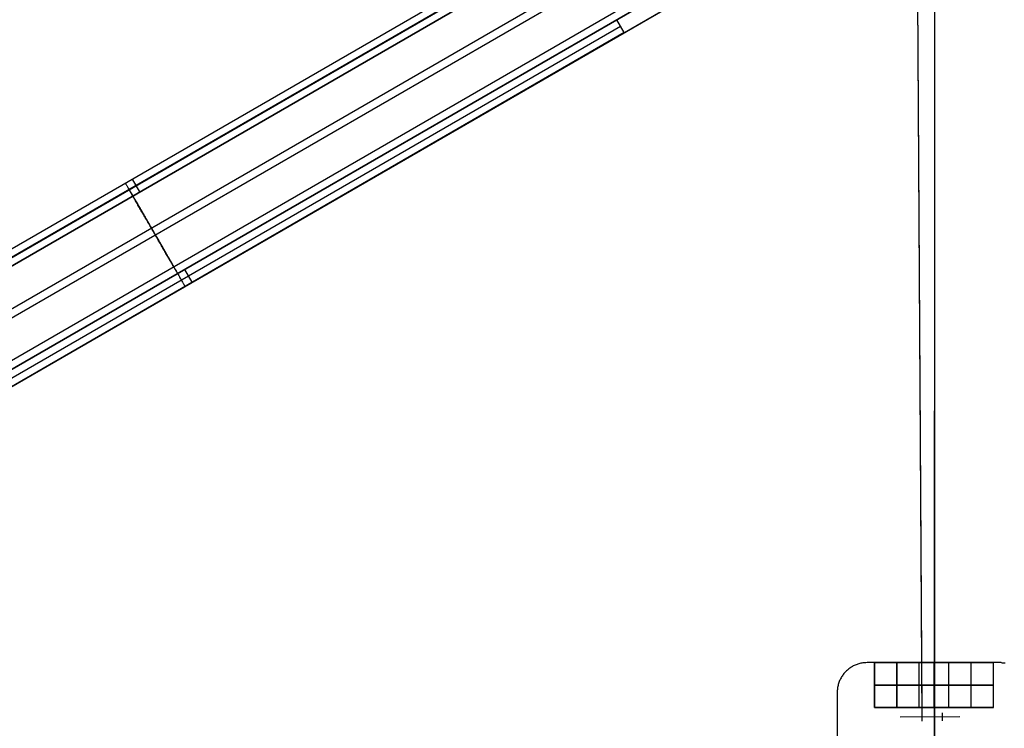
# Model space of a CAD drawing. Header units: millimetres. Extents: x -356 to 356, y -410 to 410.
# Tile 94 of 126: x -31 to 2, y 29 to 53. Entities that reach past the tile are written whole.
import ezdxf

# ---------------------------------------------------------------- set-up
doc = ezdxf.new("R2010")
doc.units = ezdxf.units.MM
doc.header["$MEASUREMENT"] = 0
doc.layers.add('1', color=7, linetype='Continuous')

msp = doc.modelspace()

# ---------------------------------------------------------------- linework, layer by layer
at = {"layer": '1', "color": 252, "extrusion": (0.999983, 0.005842, -0.000797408)}
for points in [[(407.209, -381.6), (29.139, -330)], [(407.344, -380.609), (29.275, -329.009)], [(407.209, -381.6), (29.139, -330)], [(407.074, -382.591), (29.004, -330.991)]]:
    msp.add_lwpolyline(points, dxfattribs=at)
at = {"layer": '1', "color": 252}
for points in [[(-2.893, 61.057), (-50.957, 33.307)], [(-2.893, 61.057), (-50.957, 33.307)], [(-2.893, 61.057), (-50.957, 33.307)], [(-50.832, 33.09), (-2.768, 60.84)], [(0, 61), (0, 28)], [(0, 61), (0, 28)], [(-51.062, 32.972), (-2.912, 60.772)], [(-2.643, 60.624), (-50.707, 32.874)], [(-50.707, 32.874), (-2.643, 60.624)], [(-2.643, 60.624), (-50.707, 32.874)], [(-50.312, 31.673), (-2.162, 59.472)], [(-50.312, 31.673), (-2.162, 59.472)], [(-49.562, 30.374), (-1.412, 58.173)], [(-47.892, 32.767), (-3.958, 58.132)], [(-47.892, 32.767), (-3.958, 58.132)], [(-5.473, 55.525), (-44.877, 32.775)], [(-5.223, 55.092), (-44.627, 32.342)], [(-42.279, 34.275), (-8.071, 54.025)], [(-42.029, 33.842), (-7.821, 53.592)], [(-39.681, 35.775), (-10.669, 52.525)], [(-39.556, 35.559), (-10.544, 52.309)], [(-10.419, 52.092), (-10.669, 52.525)], [(-10.419, 52.092), (-39.431, 35.342)], [(-26.675, 46.749), (-26.925, 47.182)], [(-25.175, 44.15), (-24.925, 43.717)], [(-2.27, 30.96), (-2.305, 30.959), (-2.339, 30.957), (-2.373, 30.954), (-2.407, 30.95), (-2.44, 30.945), (-2.474, 30.939), (-2.507, 30.931), (-2.54, 30.923), (-2.573, 30.913), (-2.605, 30.902), (-2.637, 30.89), (-2.669, 30.877), (-2.7, 30.863), (-2.731, 30.848), (-2.761, 30.831), (-2.79, 30.814), (-2.819, 30.796), (-2.847, 30.777), (-2.875, 30.756), (-2.902, 30.735), (-2.928, 30.713), (-2.953, 30.691), (-2.978, 30.667), (-3.001, 30.642), (-3.024, 30.617), (-3.046, 30.591), (-3.067, 30.564), (-3.087, 30.536), (-3.107, 30.508), (-3.125, 30.479), (-3.142, 30.45), (-3.158, 30.42), (-3.174, 30.389), (-3.188, 30.358), (-3.201, 30.327), (-3.213, 30.295), (-3.224, 30.262), (-3.233, 30.229), (-3.242, 30.196), (-3.25, 30.163), (-3.256, 30.13), (-3.261, 30.096), (-3.265, 30.062), (-3.268, 30.028), (-3.27, 29.994), (-3.27, 29.96)], [(-2.02, 30.96), (-2.27, 30.96)], [(-0.52, 30.96), (-2.02, 30.96)], [(-2.02, 30.96), (-0.52, 30.96)], [(-2.02, 30.96), (-2.02, 29.46)], [(-2.02, 29.46), (-2.02, 30.96)], [(-2.02, 30.96), (-2.02, 29.46)], [(-1.27, 30.96), (-1.27, 29.46)], [(-1.27, 29.46), (-1.27, 30.96)], [(0.48, 30.96), (-0.52, 30.96)], [(-0.52, 30.96), (0.48, 30.96)], [(-0.52, 29.46), (-0.52, 30.96)], [(-0.52, 29.46), (-0.52, 30.96)], [(-0.52, 29.46), (-0.52, 30.96)], [(-0.52, 29.46), (-0.52, 30.96)], [(-0.52, 29.46), (-0.52, 30.96)], [(-0.52, 29.46), (-0.52, 30.96)], [(-0.02, 30.96), (-0.02, 29.46)], [(-0.02, 29.46), (-0.02, 30.96)], [(1.98, 30.96), (0.48, 30.96)], [(0.48, 30.96), (1.98, 30.96)], [(0.48, 29.46), (0.48, 30.96)], [(0.48, 29.46), (0.48, 30.96)], [(0.48, 29.46), (0.48, 30.96)], [(0.48, 29.46), (0.48, 30.96)], [(0.48, 29.46), (0.48, 30.96)], [(0.48, 29.46), (0.48, 30.96)], [(1.23, 29.46), (1.23, 30.96)], [(1.23, 29.46), (1.23, 30.96)], [(1.98, 29.46), (1.98, 30.96)], [(1.98, 29.46), (1.98, 30.96)], [(2.23, 30.96), (1.98, 30.96)], [(1.98, 29.46), (1.98, 30.96)], [(2.23, 30.96), (2.264, 30.959), (2.298, 30.957), (2.332, 30.954), (2.366, 30.95)], [(-2.02, 30.21), (-0.52, 30.21)], [(-0.52, 30.21), (-2.02, 30.21)], [(-0.52, 30.21), (0.48, 30.21)], [(0.48, 30.21), (-0.52, 30.21)], [(0.48, 30.21), (1.98, 30.21)], [(1.98, 30.21), (0.48, 30.21)], [(-3.27, 29.96), (-3.27, 28.46)], [(-0.02, 29.96), (-0.02, 28.46)], [(-0.02, 29.96), (-0.02, 28.46)], [(-2.02, 29.46), (-0.52, 29.46)], [(-0.52, 29.46), (-2.02, 29.46)], [(-2.02, 29.46), (1.98, 29.46)], [(-0.52, 29.46), (0.48, 29.46)], [(0.48, 29.46), (-0.52, 29.46)], [(0.48, 29.46), (1.98, 29.46)], [(1.98, 29.46), (0.48, 29.46)], [(0.848, 29.145), (-1.152, 29.133)]]:
    msp.add_lwpolyline(points, dxfattribs=at)
at = {"layer": '1', "color": 252, "extrusion": (-0.231455, 0.935414, -0.267261)}
for points in [[(-2.329, -502.04), (-8.093, -495.813)], [(-8.163, -495.877), (-2.398, -502.104)]]:
    msp.add_lwpolyline(points, dxfattribs=at)
at = {"layer": '1', "color": 252, "extrusion": (0.866025, 0.5, 0)}
for points in [[(54.323, -529.777), (54.322, -529.708), (54.318, -529.639), (54.312, -529.57), (54.304, -529.501), (54.293, -529.433), (54.28, -529.365), (54.265, -529.298), (54.247, -529.231), (54.227, -529.165), (54.205, -529.1), (54.18, -529.035), (54.154, -528.972), (54.125, -528.909), (54.094, -528.847), (54.061, -528.787), (54.026, -528.727), (53.988, -528.669), (53.949, -528.612), (53.908, -528.557), (53.865, -528.503), (53.82, -528.45), (53.773, -528.4), (53.725, -528.35), (53.675, -528.303), (53.623, -528.257), (53.57, -528.213), (53.515, -528.171), (53.459, -528.131), (53.402, -528.092), (53.343, -528.056), (53.283, -528.022), (53.222, -527.99), (53.16, -527.96), (53.096, -527.932), (53.032, -527.907), (52.967, -527.883), (52.901, -527.862), (52.835, -527.843), (52.768, -527.827), (52.7, -527.813), (52.632, -527.801), (52.564, -527.791), (52.495, -527.784), (52.427, -527.779), (52.358, -527.777), (52.288, -527.777), (52.219, -527.779), (52.151, -527.784), (52.082, -527.791), (52.014, -527.801), (51.946, -527.813), (51.878, -527.827), (51.811, -527.843), (51.744, -527.862), (51.679, -527.883), (51.614, -527.907), (51.55, -527.932), (51.486, -527.96), (51.424, -527.99), (51.363, -528.022), (51.303, -528.056), (51.244, -528.092), (51.187, -528.131), (51.131, -528.171), (51.076, -528.213), (51.023, -528.257), (50.971, -528.303), (50.921, -528.35), (50.873, -528.4), (50.826, -528.45), (50.781, -528.503), (50.738, -528.557), (50.697, -528.612), (50.658, -528.669), (50.62, -528.727), (50.585, -528.787), (50.552, -528.847), (50.521, -528.909), (50.492, -528.972), (50.465, -529.035), (50.441, -529.1), (50.419, -529.165), (50.399, -529.231), (50.381, -529.298), (50.366, -529.365), (50.353, -529.433), (50.342, -529.501), (50.334, -529.57), (50.328, -529.639), (50.324, -529.708), (50.323, -529.777)], [(54.086, -530), (54.085, -529.948), (54.082, -529.896), (54.078, -529.844), (54.071, -529.792), (54.063, -529.741), (54.053, -529.69), (54.042, -529.639), (54.028, -529.589), (54.013, -529.539), (53.996, -529.49), (53.978, -529.441), (53.958, -529.393), (53.936, -529.346), (53.912, -529.299), (53.887, -529.254), (53.86, -529.209), (53.832, -529.165), (53.802, -529.123), (53.771, -529.081), (53.739, -529.04), (53.705, -529.001), (53.669, -528.963), (53.633, -528.926), (53.595, -528.89), (53.556, -528.856), (53.515, -528.823), (53.474, -528.791), (53.431, -528.761), (53.388, -528.732), (53.343, -528.705), (53.298, -528.68), (53.252, -528.656), (53.205, -528.634), (53.157, -528.613), (53.108, -528.594), (53.059, -528.577), (53.01, -528.561), (52.959, -528.547), (52.909, -528.535), (52.858, -528.525), (52.806, -528.516), (52.755, -528.51), (52.703, -528.505), (52.651, -528.501), (52.599, -528.5), (52.547, -528.501), (52.495, -528.503), (52.443, -528.507), (52.391, -528.513), (52.34, -528.52), (52.288, -528.53), (52.238, -528.541), (52.187, -528.554), (52.137, -528.569), (52.088, -528.585), (52.039, -528.603), (51.991, -528.623), (51.943, -528.645), (51.897, -528.668), (51.851, -528.692), (51.806, -528.719), (51.762, -528.747), (51.719, -528.776), (51.677, -528.807), (51.636, -528.839), (51.596, -528.873), (51.558, -528.908), (51.521, -528.944), (51.485, -528.982), (51.45, -529.02), (51.417, -529.06), (51.385, -529.102), (51.354, -529.144), (51.325, -529.187), (51.298, -529.231), (51.272, -529.276), (51.248, -529.322), (51.225, -529.369), (51.204, -529.417), (51.184, -529.465), (51.167, -529.514), (51.151, -529.564), (51.136, -529.614), (51.124, -529.664), (51.113, -529.715), (51.104, -529.767), (51.097, -529.818), (51.091, -529.87), (51.088, -529.922), (51.086, -529.974), (51.086, -530.026), (51.088, -530.078), (51.091, -530.13), (51.097, -530.182), (51.104, -530.233), (51.113, -530.285), (51.124, -530.336), (51.136, -530.386), (51.151, -530.436), (51.167, -530.486), (51.184, -530.535), (51.204, -530.583), (51.225, -530.631), (51.248, -530.678), (51.272, -530.724), (51.298, -530.769), (51.325, -530.813), (51.354, -530.856), (51.385, -530.898), (51.417, -530.94), (51.45, -530.98), (51.485, -531.018), (51.521, -531.056), (51.558, -531.092), (51.596, -531.127), (51.636, -531.161), (51.677, -531.193), (51.719, -531.224), (51.762, -531.253), (51.806, -531.281), (51.851, -531.308), (51.897, -531.332), (51.943, -531.355), (51.991, -531.377), (52.039, -531.397), (52.088, -531.415), (52.137, -531.431), (52.187, -531.446), (52.238, -531.459), (52.288, -531.47), (52.34, -531.48), (52.391, -531.487), (52.443, -531.493), (52.495, -531.497), (52.547, -531.499), (52.599, -531.5), (52.651, -531.499), (52.703, -531.495), (52.755, -531.49), (52.806, -531.484), (52.858, -531.475), (52.909, -531.465), (52.959, -531.453), (53.01, -531.439), (53.059, -531.423), (53.108, -531.406), (53.157, -531.387), (53.205, -531.366), (53.252, -531.344), (53.298, -531.32), (53.343, -531.295), (53.388, -531.268), (53.431, -531.239), (53.474, -531.209), (53.515, -531.177), (53.556, -531.144), (53.595, -531.11), (53.633, -531.074), (53.669, -531.037), (53.705, -530.999), (53.739, -530.96), (53.771, -530.919), (53.802, -530.877), (53.832, -530.835), (53.86, -530.791), (53.887, -530.746), (53.912, -530.701), (53.936, -530.654), (53.958, -530.607), (53.978, -530.559), (53.996, -530.51), (54.013, -530.461), (54.028, -530.411), (54.042, -530.361), (54.053, -530.31), (54.063, -530.259), (54.071, -530.208), (54.078, -530.156), (54.082, -530.104), (54.085, -530.052), (54.086, -530)], [(53.823, -529.777), (53.822, -529.725), (53.819, -529.673), (53.815, -529.622), (53.809, -529.57), (53.801, -529.519), (53.791, -529.468), (53.779, -529.418), (53.766, -529.368), (53.751, -529.318), (53.734, -529.269), (53.716, -529.221), (53.696, -529.173), (53.674, -529.126), (53.651, -529.08), (53.626, -529.034), (53.6, -528.99), (53.572, -528.946), (53.543, -528.903), (53.512, -528.862), (53.479, -528.821), (53.446, -528.782), (53.411, -528.744), (53.374, -528.707), (53.337, -528.671), (53.298, -528.637), (53.258, -528.604), (53.217, -528.572), (53.175, -528.542), (53.132, -528.513), (53.088, -528.486), (53.043, -528.461), (52.997, -528.437), (52.95, -528.414), (52.903, -528.393), (52.855, -528.374), (52.806, -528.357), (52.757, -528.341), (52.707, -528.327), (52.657, -528.314), (52.606, -528.304), (52.555, -528.295), (52.504, -528.288), (52.452, -528.282), (52.401, -528.279), (52.349, -528.277), (52.297, -528.277), (52.245, -528.279), (52.194, -528.282), (52.142, -528.288), (52.091, -528.295), (52.04, -528.304), (51.989, -528.314), (51.939, -528.327), (51.889, -528.341), (51.84, -528.357), (51.791, -528.374), (51.743, -528.393), (51.696, -528.414), (51.649, -528.437), (51.603, -528.461), (51.558, -528.486), (51.514, -528.513), (51.471, -528.542), (51.429, -528.572), (51.388, -528.604), (51.348, -528.637), (51.309, -528.671), (51.272, -528.707), (51.235, -528.744), (51.2, -528.782), (51.167, -528.821), (51.134, -528.862), (51.103, -528.903), (51.074, -528.946), (51.046, -528.99), (51.02, -529.034), (50.995, -529.08), (50.972, -529.126), (50.95, -529.173), (50.93, -529.221), (50.911, -529.269), (50.895, -529.318), (50.88, -529.368), (50.867, -529.418), (50.855, -529.468), (50.845, -529.519), (50.837, -529.57), (50.831, -529.622), (50.827, -529.673), (50.824, -529.725), (50.823, -529.777)]]:
    msp.add_lwpolyline(points, dxfattribs=at)
at = {"layer": '1', "color": 252, "extrusion": (1, 0, 0)}
for points in [[(47.182, -603.277), (47.182, -529.777)], [(46.749, -603.277), (46.749, -529.777)], [(44.15, -535.777), (44.15, -529.777)], [(43.717, -535.777), (43.717, -529.777)], [(34.402, -339.285), (34.098, -339.453), (33.789, -339.611), (33.475, -339.758), (33.155, -339.893), (32.831, -340.018), (32.503, -340.131), (32.171, -340.233), (31.836, -340.324), (31.498, -340.402), (31.157, -340.469), (30.815, -340.524), (30.47, -340.567), (30.124, -340.598), (29.778, -340.617), (29.431, -340.624), (29.084, -340.619), (28.737, -340.602), (28.391, -340.573), (28.046, -340.532), (27.703, -340.479), (27.362, -340.414), (27.024, -340.338), (26.688, -340.249), (26.356, -340.149), (26.027, -340.038), (25.702, -339.915), (25.382, -339.781), (25.067, -339.636), (24.757, -339.48), (24.452, -339.313), (24.154, -339.136), (23.861, -338.949), (23.576, -338.752), (23.297, -338.545), (23.026, -338.328), (22.762, -338.102), (22.507, -337.867), (22.26, -337.624), (22.021, -337.371), (21.791, -337.111), (21.571, -336.843), (21.36, -336.568), (21.158, -336.285), (20.967, -335.995), (20.785, -335.699), (20.614, -335.397), (20.454, -335.089), (20.305, -334.776), (20.166, -334.458), (20.038, -334.135), (19.922, -333.808), (19.817, -333.477), (19.724, -333.143), (19.643, -332.805), (19.573, -332.465), (19.515, -332.123), (19.469, -331.779), (19.435, -331.434), (19.413, -331.087), (19.403, -330.74), (19.405, -330.393), (19.419, -330.046), (19.445, -329.7), (19.483, -329.355), (19.533, -329.012), (19.595, -328.67), (19.669, -328.331), (19.754, -327.994), (19.851, -327.661), (19.96, -327.331), (20.08, -327.006), (20.211, -326.684), (20.353, -326.368), (20.506, -326.056), (20.67, -325.75), (20.845, -325.45), (21.029, -325.156), (21.224, -324.869), (21.429, -324.589), (21.643, -324.316), (21.867, -324.05), (22.1, -323.792), (22.341, -323.543), (22.591, -323.302), (22.849, -323.07), (23.115, -322.848), (23.389, -322.634), (23.67, -322.43), (23.958, -322.236), (24.252, -322.052), (24.553, -321.879), (24.859, -321.716), (25.171, -321.563), (25.488, -321.422), (25.81, -321.292), (26.136, -321.173), (26.466, -321.065), (26.8, -320.969), (27.136, -320.884), (27.476, -320.812), (27.818, -320.751), (28.161, -320.702), (28.506, -320.665), (28.853, -320.64), (29.199, -320.626), (29.547, -320.625), (29.894, -320.637), (30.24, -320.66), (30.585, -320.695), (30.929, -320.742), (31.271, -320.801), (31.611, -320.871), (31.948, -320.954), (32.282, -321.048), (32.613, -321.154), (32.94, -321.271), (33.262, -321.4), (33.58, -321.539), (33.893, -321.69), (34.2, -321.851), (34.502, -322.023), (34.797, -322.205), (35.086, -322.397), (35.368, -322.599), (35.643, -322.811), (35.911, -323.033), (36.17, -323.263), (36.422, -323.502), (36.665, -323.75), (36.899, -324.007), (37.124, -324.271), (37.34, -324.543), (37.546, -324.822), (37.743, -325.108), (37.929, -325.401), (38.105, -325.7), (38.271, -326.005), (38.426, -326.315), (38.57, -326.631), (38.703, -326.952), (38.825, -327.277), (38.935, -327.606), (39.034, -327.939), (39.122, -328.275), (39.198, -328.613), (39.261, -328.954), (39.314, -329.298), (39.354, -329.642), (39.382, -329.988), (39.398, -330.335), (39.402, -330.682), (39.394, -331.029), (39.374, -331.376), (39.342, -331.721), (39.298, -332.066), (39.242, -332.408), (39.174, -332.749), (39.094, -333.087), (39.003, -333.422), (38.9, -333.753), (38.786, -334.081), (38.66, -334.404), (38.523, -334.723), (38.375, -335.038), (38.217, -335.346), (38.048, -335.649), (37.868, -335.947), (37.678, -336.237), (37.478, -336.521), (37.269, -336.798), (37.05, -337.067), (36.822, -337.329), (36.585, -337.582), (36.339, -337.827), (36.085, -338.064), (35.822, -338.291), (35.552, -338.509), (35.275, -338.718), (34.991, -338.917), (34.699, -339.106), (34.402, -339.285)], [(33.902, -338.419), (33.629, -338.57), (33.35, -338.712), (33.067, -338.844), (32.78, -338.966), (32.488, -339.079), (32.193, -339.181), (31.894, -339.272), (31.593, -339.354), (31.288, -339.425), (30.982, -339.485), (30.673, -339.534), (30.363, -339.573), (30.052, -339.601), (29.74, -339.618), (29.428, -339.624), (29.116, -339.62), (28.804, -339.605), (28.492, -339.578), (28.182, -339.541), (27.873, -339.494), (27.566, -339.435), (27.262, -339.366), (26.96, -339.287), (26.66, -339.197), (26.365, -339.096), (26.072, -338.986), (25.784, -338.865), (25.5, -338.735), (25.221, -338.594), (24.947, -338.445), (24.678, -338.285), (24.415, -338.117), (24.158, -337.939), (23.908, -337.753), (23.664, -337.558), (23.426, -337.354), (23.196, -337.143), (22.974, -336.924), (22.759, -336.697), (22.552, -336.463), (22.354, -336.221), (22.164, -335.973), (21.983, -335.719), (21.81, -335.458), (21.647, -335.192), (21.493, -334.92), (21.349, -334.643), (21.214, -334.361), (21.09, -334.075), (20.975, -333.784), (20.87, -333.49), (20.776, -333.192), (20.692, -332.891), (20.619, -332.587), (20.556, -332.281), (20.504, -331.973), (20.462, -331.664), (20.431, -331.353), (20.412, -331.041), (20.403, -330.729), (20.404, -330.416), (20.417, -330.104), (20.44, -329.792), (20.475, -329.482), (20.52, -329.173), (20.575, -328.865), (20.642, -328.56), (20.719, -328.257), (20.806, -327.957), (20.904, -327.661), (21.012, -327.368), (21.13, -327.078), (21.258, -326.793), (21.396, -326.513), (21.543, -326.238), (21.7, -325.968), (21.867, -325.703), (22.042, -325.444), (22.226, -325.192), (22.419, -324.946), (22.62, -324.707), (22.83, -324.476), (23.047, -324.251), (23.272, -324.035), (23.505, -323.826), (23.744, -323.625), (23.99, -323.433), (24.243, -323.25), (24.502, -323.075), (24.767, -322.909), (25.038, -322.753), (25.314, -322.607), (25.594, -322.469), (25.88, -322.342), (26.169, -322.225), (26.463, -322.118), (26.76, -322.021), (27.06, -321.934), (27.363, -321.858), (27.668, -321.793), (27.976, -321.738), (28.285, -321.694), (28.596, -321.661), (28.908, -321.638), (29.22, -321.626), (29.532, -321.625), (29.844, -321.635), (30.156, -321.656), (30.467, -321.688), (30.776, -321.73), (31.084, -321.783), (31.39, -321.847), (31.694, -321.921), (31.994, -322.006), (32.292, -322.101), (32.586, -322.206), (32.876, -322.322), (33.162, -322.448), (33.444, -322.583), (33.72, -322.728), (33.992, -322.883), (34.258, -323.047), (34.518, -323.22), (34.772, -323.402), (35.019, -323.593), (35.26, -323.792), (35.493, -323.999), (35.72, -324.215), (35.938, -324.438), (36.149, -324.668), (36.352, -324.906), (36.546, -325.151), (36.732, -325.402), (36.909, -325.66), (37.076, -325.923), (37.235, -326.192), (37.384, -326.467), (37.524, -326.746), (37.653, -327.031), (37.773, -327.319), (37.883, -327.612), (37.982, -327.908), (38.071, -328.207), (38.15, -328.51), (38.218, -328.814), (38.276, -329.121), (38.322, -329.43), (38.358, -329.741), (38.384, -330.052), (38.398, -330.364), (38.402, -330.677), (38.395, -330.989), (38.376, -331.301), (38.348, -331.612), (38.308, -331.922), (38.258, -332.23), (38.196, -332.536), (38.125, -332.84), (38.043, -333.142), (37.95, -333.44), (37.847, -333.735), (37.734, -334.026), (37.611, -334.314), (37.478, -334.596), (37.335, -334.874), (37.183, -335.147), (37.021, -335.414), (36.851, -335.676), (36.671, -335.931), (36.482, -336.18), (36.285, -336.423), (36.08, -336.658), (35.866, -336.886), (35.645, -337.107), (35.416, -337.32), (35.18, -337.524), (34.937, -337.721), (34.688, -337.909), (34.432, -338.088), (34.17, -338.258), (33.902, -338.419)], [(33.902, -338.419), (33.629, -338.57), (33.35, -338.712), (33.067, -338.844), (32.78, -338.966), (32.488, -339.079), (32.193, -339.181), (31.894, -339.272), (31.593, -339.354), (31.288, -339.425), (30.982, -339.485), (30.673, -339.534), (30.363, -339.573), (30.052, -339.601), (29.74, -339.618), (29.428, -339.624), (29.116, -339.62), (28.804, -339.605), (28.492, -339.578), (28.182, -339.541), (27.873, -339.494), (27.566, -339.435), (27.262, -339.366), (26.96, -339.287), (26.66, -339.197), (26.365, -339.096), (26.072, -338.986), (25.784, -338.865), (25.5, -338.735), (25.221, -338.594), (24.947, -338.445), (24.678, -338.285), (24.415, -338.117), (24.158, -337.939), (23.908, -337.753), (23.664, -337.558), (23.426, -337.354), (23.196, -337.143), (22.974, -336.924), (22.759, -336.697), (22.552, -336.463), (22.354, -336.221), (22.164, -335.973), (21.983, -335.719), (21.81, -335.458), (21.647, -335.192), (21.493, -334.92), (21.349, -334.643), (21.214, -334.361), (21.09, -334.075), (20.975, -333.784), (20.87, -333.49), (20.776, -333.192), (20.692, -332.891), (20.619, -332.587), (20.556, -332.281), (20.504, -331.973), (20.462, -331.664), (20.431, -331.353), (20.412, -331.041), (20.403, -330.729), (20.404, -330.416), (20.417, -330.104), (20.44, -329.792), (20.475, -329.482), (20.52, -329.173), (20.575, -328.865), (20.642, -328.56), (20.719, -328.257), (20.806, -327.957), (20.904, -327.661), (21.012, -327.368), (21.13, -327.078), (21.258, -326.793), (21.396, -326.513), (21.543, -326.238), (21.7, -325.968), (21.867, -325.703), (22.042, -325.444), (22.226, -325.192), (22.419, -324.946), (22.62, -324.707), (22.83, -324.476), (23.047, -324.251), (23.272, -324.035), (23.505, -323.826), (23.744, -323.625), (23.99, -323.433), (24.243, -323.25), (24.502, -323.075), (24.767, -322.909), (25.038, -322.753), (25.314, -322.607), (25.594, -322.469), (25.88, -322.342), (26.169, -322.225), (26.463, -322.118), (26.76, -322.021), (27.06, -321.934), (27.363, -321.858), (27.668, -321.793), (27.976, -321.738), (28.285, -321.694), (28.596, -321.661), (28.908, -321.638), (29.22, -321.626), (29.532, -321.625), (29.844, -321.635), (30.156, -321.656), (30.467, -321.688), (30.776, -321.73), (31.084, -321.783), (31.39, -321.847), (31.694, -321.921), (31.994, -322.006), (32.292, -322.101), (32.586, -322.206), (32.876, -322.322), (33.162, -322.448), (33.444, -322.583), (33.72, -322.728), (33.992, -322.883), (34.258, -323.047), (34.518, -323.22), (34.772, -323.402), (35.019, -323.593), (35.26, -323.792), (35.493, -323.999), (35.72, -324.215), (35.938, -324.438), (36.149, -324.668), (36.352, -324.906), (36.546, -325.151), (36.732, -325.402), (36.909, -325.66), (37.076, -325.923), (37.235, -326.192), (37.384, -326.467), (37.524, -326.746), (37.653, -327.031), (37.773, -327.319), (37.883, -327.612), (37.982, -327.908), (38.071, -328.207), (38.15, -328.51), (38.218, -328.814), (38.276, -329.121), (38.322, -329.43), (38.358, -329.741), (38.384, -330.052), (38.398, -330.364), (38.402, -330.677), (38.395, -330.989), (38.376, -331.301), (38.348, -331.612), (38.308, -331.922), (38.258, -332.23), (38.196, -332.536), (38.125, -332.84), (38.043, -333.142), (37.95, -333.44), (37.847, -333.735), (37.734, -334.026), (37.611, -334.314), (37.478, -334.596), (37.335, -334.874), (37.183, -335.147), (37.021, -335.414), (36.851, -335.676), (36.671, -335.931), (36.482, -336.18), (36.285, -336.423), (36.08, -336.658), (35.866, -336.886), (35.645, -337.107), (35.416, -337.32), (35.18, -337.524), (34.937, -337.721), (34.688, -337.909), (34.432, -338.088), (34.17, -338.258), (33.902, -338.419)], [(33.402, -337.553), (33.159, -337.687), (32.912, -337.813), (32.66, -337.931), (32.404, -338.04), (32.145, -338.139), (31.883, -338.23), (31.617, -338.312), (31.349, -338.384), (31.079, -338.447), (30.806, -338.5), (30.532, -338.544), (30.257, -338.579), (29.98, -338.604), (29.703, -338.619), (29.425, -338.624), (29.147, -338.62), (28.87, -338.607), (28.593, -338.583), (28.318, -338.551), (28.043, -338.508), (27.77, -338.456), (27.5, -338.395), (27.231, -338.324), (26.965, -338.244), (26.702, -338.155), (26.442, -338.057), (26.186, -337.95), (25.934, -337.834), (25.686, -337.709), (25.442, -337.576), (25.203, -337.434), (24.969, -337.284), (24.741, -337.126), (24.518, -336.961), (24.301, -336.787), (24.09, -336.607), (23.886, -336.419), (23.688, -336.224), (23.497, -336.022), (23.313, -335.814), (23.137, -335.599), (22.968, -335.379), (22.807, -335.153), (22.654, -334.921), (22.509, -334.684), (22.372, -334.443), (22.244, -334.196), (22.124, -333.946), (22.013, -333.691), (21.911, -333.433), (21.818, -333.171), (21.734, -332.907), (21.66, -332.639), (21.594, -332.369), (21.539, -332.097), (21.492, -331.823), (21.455, -331.548), (21.428, -331.272), (21.41, -330.995), (21.402, -330.717), (21.404, -330.439), (21.415, -330.162), (21.436, -329.885), (21.467, -329.609), (21.507, -329.334), (21.556, -329.061), (21.615, -328.79), (21.684, -328.52), (21.761, -328.254), (21.848, -327.99), (21.944, -327.729), (22.049, -327.472), (22.163, -327.219), (22.285, -326.97), (22.417, -326.725), (22.556, -326.485), (22.704, -326.25), (22.86, -326.02), (23.024, -325.796), (23.195, -325.577), (23.374, -325.365), (23.56, -325.159), (23.753, -324.959), (23.953, -324.767), (24.16, -324.581), (24.373, -324.403), (24.592, -324.232), (24.816, -324.069), (25.047, -323.914), (25.282, -323.767), (25.523, -323.628), (25.768, -323.497), (26.017, -323.376), (26.271, -323.263), (26.528, -323.158), (26.789, -323.063), (27.053, -322.977), (27.32, -322.9), (27.59, -322.832), (27.861, -322.774), (28.134, -322.725), (28.409, -322.686), (28.685, -322.657), (28.962, -322.637), (29.24, -322.626), (29.518, -322.625), (29.795, -322.634), (30.072, -322.653), (30.349, -322.681), (30.624, -322.718), (30.897, -322.765), (31.169, -322.822), (31.439, -322.888), (31.706, -322.963), (31.971, -323.048), (32.232, -323.142), (32.49, -323.245), (32.744, -323.356), (32.995, -323.477), (33.241, -323.606), (33.482, -323.743), (33.718, -323.889), (33.949, -324.043), (34.175, -324.204), (34.395, -324.374), (34.609, -324.551), (34.817, -324.735), (35.018, -324.927), (35.212, -325.125), (35.399, -325.33), (35.58, -325.541), (35.752, -325.759), (35.917, -325.982), (36.075, -326.211), (36.224, -326.445), (36.365, -326.685), (36.497, -326.929), (36.621, -327.177), (36.736, -327.43), (36.843, -327.686), (36.94, -327.946), (37.029, -328.21), (37.108, -328.476), (37.178, -328.744), (37.238, -329.016), (37.29, -329.288), (37.331, -329.563), (37.363, -329.839), (37.386, -330.116), (37.399, -330.393), (37.402, -330.671), (37.395, -330.948), (37.379, -331.226), (37.354, -331.502), (37.318, -331.778), (37.274, -332.052), (37.219, -332.324), (37.156, -332.594), (37.083, -332.862), (37, -333.127), (36.909, -333.39), (36.808, -333.648), (36.699, -333.904), (36.581, -334.155), (36.454, -334.402), (36.319, -334.644), (36.175, -334.882), (36.023, -335.115), (35.863, -335.342), (35.696, -335.563), (35.52, -335.779), (35.338, -335.988), (35.148, -336.191), (34.951, -336.387), (34.748, -336.576), (34.538, -336.758), (34.322, -336.932), (34.1, -337.099), (33.873, -337.258), (33.64, -337.41), (33.402, -337.553)], [(30.96, -50.977), (30.96, -49.977)], [(30.96, -52.477), (30.96, -50.977)], [(30.96, -49.977), (30.96, -48.477)], [(30.96, -48.227), (30.96, -48.477)], [(30.96, -52.477), (30.96, -52.727)], [(30.96, -52.727), (30.959, -52.761), (30.957, -52.795), (30.954, -52.829), (30.95, -52.863), (30.945, -52.897), (30.939, -52.93), (30.931, -52.964), (30.923, -52.997), (30.913, -53.029), (30.902, -53.062), (30.89, -53.094), (30.877, -53.125), (30.863, -53.156), (30.848, -53.187), (30.831, -53.217), (30.814, -53.246), (30.796, -53.275), (30.777, -53.304), (30.756, -53.331), (30.735, -53.358), (30.713, -53.384), (30.691, -53.409), (30.667, -53.434), (30.642, -53.458), (30.617, -53.481), (30.591, -53.503), (30.564, -53.524), (30.536, -53.544), (30.508, -53.563), (30.479, -53.581), (30.45, -53.599), (30.42, -53.615), (30.389, -53.63), (30.358, -53.644), (30.327, -53.657), (30.295, -53.669), (30.262, -53.68), (30.229, -53.69), (30.196, -53.698), (30.163, -53.706), (30.13, -53.712), (30.096, -53.718), (30.062, -53.722), (30.028, -53.725), (29.994, -53.726), (29.96, -53.727)], [(30.96, -48.227), (30.959, -48.193), (30.957, -48.159), (30.954, -48.125), (30.95, -48.091), (30.945, -48.057), (30.939, -48.023), (30.931, -47.99), (30.923, -47.957), (30.913, -47.924), (30.902, -47.892), (30.89, -47.86), (30.877, -47.828), (30.863, -47.797), (30.848, -47.767), (30.831, -47.737), (30.814, -47.707), (30.796, -47.678), (30.777, -47.65), (30.756, -47.623), (30.735, -47.596), (30.713, -47.57), (30.691, -47.544), (30.667, -47.52), (30.642, -47.496), (30.617, -47.473), (30.591, -47.451), (30.564, -47.43), (30.536, -47.41), (30.508, -47.391), (30.479, -47.372), (30.45, -47.355), (30.42, -47.339), (30.389, -47.324), (30.358, -47.31), (30.327, -47.297), (30.295, -47.285), (30.262, -47.274), (30.229, -47.264), (30.196, -47.255), (30.163, -47.248), (30.13, -47.241), (30.096, -47.236), (30.062, -47.232), (30.028, -47.229), (29.994, -47.227), (29.96, -47.227)], [(30.96, -50.977), (30.96, -52.477)], [(30.96, -48.477), (30.96, -49.977)], [(30.96, -49.977), (30.96, -50.977)], [(30.21, -49.977), (30.21, -50.977)], [(30.21, -50.977), (30.21, -52.477)], [(30.21, -48.477), (30.21, -49.977)], [(30.21, -52.477), (30.21, -50.977)], [(30.21, -49.977), (30.21, -48.477)], [(30.21, -49.977), (30.21, -50.977)], [(29.46, -49.977), (29.46, -50.977)], [(29.46, -50.977), (29.46, -52.477)], [(29.46, -48.477), (29.46, -49.977)], [(29.46, -48.477), (29.46, -52.477)], [(29.46, -52.477), (29.46, -50.977)], [(29.46, -49.977), (29.46, -48.477)], [(29.46, -50.977), (29.46, -49.977)]]:
    msp.add_lwpolyline(points, dxfattribs=at)
at = {"layer": '1', "color": 252, "extrusion": (0, -0.5, 0.866025)}
msp.add_lwpolyline([(0, -129.849), (-0.035, -129.85), (-0.069, -129.852), (-0.104, -129.855), (-0.138, -129.859), (-0.173, -129.864), (-0.207, -129.871), (-0.241, -129.879), (-0.274, -129.888), (-0.307, -129.898), (-0.34, -129.909), (-0.373, -129.921), (-0.405, -129.935), (-0.436, -129.95), (-0.467, -129.965), (-0.497, -129.982), (-0.527, -130), (-0.556, -130.019), (-0.585, -130.038), (-0.613, -130.059), (-0.64, -130.081), (-0.666, -130.104), (-0.692, -130.127), (-0.716, -130.152), (-0.74, -130.177), (-0.763, -130.203), (-0.785, -130.23), (-0.806, -130.257), (-0.826, -130.286), (-0.845, -130.315), (-0.863, -130.344), (-0.88, -130.375), (-0.896, -130.405), (-0.911, -130.437), (-0.925, -130.469), (-0.937, -130.501), (-0.949, -130.534), (-0.959, -130.567), (-0.968, -130.6), (-0.977, -130.634), (-0.983, -130.668), (-0.989, -130.702), (-0.994, -130.737), (-0.997, -130.771), (-0.999, -130.806), (-1, -130.841), (-1, -130.875), (-0.998, -130.91), (-0.995, -130.945), (-0.992, -130.979), (-0.986, -131.014), (-0.98, -131.048), (-0.973, -131.082), (-0.964, -131.115), (-0.954, -131.148), (-0.943, -131.181), (-0.931, -131.214), (-0.918, -131.246), (-0.904, -131.278), (-0.888, -131.309), (-0.872, -131.339), (-0.854, -131.369), (-0.836, -131.399), (-0.816, -131.427), (-0.796, -131.455), (-0.774, -131.483), (-0.752, -131.509), (-0.728, -131.535), (-0.704, -131.56), (-0.679, -131.584), (-0.653, -131.607), (-0.626, -131.629), (-0.599, -131.65), (-0.571, -131.67), (-0.542, -131.69), (-0.512, -131.708), (-0.482, -131.725), (-0.452, -131.742), (-0.42, -131.757), (-0.389, -131.771), (-0.356, -131.784), (-0.324, -131.796), (-0.291, -131.806), (-0.257, -131.816), (-0.224, -131.824), (-0.19, -131.831), (-0.156, -131.837), (-0.121, -131.842), (-0.087, -131.846), (-0.052, -131.848), (-0.017, -131.849), (0.017, -131.849), (0.052, -131.848), (0.087, -131.846), (0.121, -131.842), (0.156, -131.837), (0.19, -131.831), (0.224, -131.824), (0.257, -131.816), (0.291, -131.806), (0.324, -131.796), (0.356, -131.784), (0.389, -131.771), (0.42, -131.757), (0.452, -131.742), (0.482, -131.725), (0.512, -131.708), (0.542, -131.69), (0.571, -131.67), (0.599, -131.65), (0.626, -131.629), (0.653, -131.607), (0.679, -131.584), (0.704, -131.56), (0.728, -131.535), (0.752, -131.509), (0.774, -131.483), (0.796, -131.455), (0.816, -131.427), (0.836, -131.399), (0.854, -131.369), (0.872, -131.339), (0.888, -131.309), (0.904, -131.278), (0.918, -131.246), (0.931, -131.214), (0.943, -131.181), (0.954, -131.148), (0.964, -131.115), (0.973, -131.082), (0.98, -131.048), (0.986, -131.014), (0.992, -130.979), (0.995, -130.945), (0.998, -130.91), (1, -130.875), (1, -130.841), (0.999, -130.806), (0.997, -130.771), (0.994, -130.737), (0.989, -130.702), (0.983, -130.668), (0.977, -130.634), (0.968, -130.6), (0.959, -130.567), (0.949, -130.534), (0.937, -130.501), (0.925, -130.469), (0.911, -130.437), (0.896, -130.405), (0.88, -130.375), (0.863, -130.344), (0.845, -130.315), (0.826, -130.286), (0.806, -130.257), (0.785, -130.23), (0.763, -130.203), (0.74, -130.177), (0.716, -130.152), (0.692, -130.127), (0.666, -130.104), (0.64, -130.081), (0.613, -130.059), (0.585, -130.038), (0.556, -130.019), (0.527, -130), (0.497, -129.982), (0.467, -129.965), (0.436, -129.95), (0.405, -129.935), (0.373, -129.921), (0.34, -129.909), (0.307, -129.898), (0.274, -129.888), (0.241, -129.879), (0.207, -129.871), (0.173, -129.864), (0.138, -129.859), (0.104, -129.855), (0.069, -129.852), (0.035, -129.85), (0, -129.849)], dxfattribs=at)
at = {"layer": '1', "color": 252, "extrusion": (0, 0.866025, 0.5)}
msp.add_lwpolyline([(0, -311.03), (0.035, -311.03), (0.069, -311.028), (0.104, -311.025), (0.138, -311.02), (0.173, -311.015), (0.207, -311.009), (0.241, -311.001), (0.274, -310.992), (0.307, -310.982), (0.34, -310.97), (0.373, -310.958), (0.405, -310.945), (0.436, -310.93), (0.467, -310.914), (0.497, -310.898), (0.527, -310.88), (0.556, -310.861), (0.585, -310.841), (0.613, -310.82), (0.64, -310.799), (0.666, -310.776), (0.692, -310.752), (0.716, -310.728), (0.74, -310.703), (0.763, -310.677), (0.785, -310.65), (0.806, -310.622), (0.826, -310.594), (0.845, -310.565), (0.863, -310.535), (0.88, -310.505), (0.896, -310.474), (0.911, -310.443), (0.925, -310.411), (0.937, -310.378), (0.949, -310.346), (0.959, -310.313), (0.968, -310.279), (0.977, -310.245), (0.983, -310.211), (0.989, -310.177), (0.994, -310.143), (0.997, -310.108), (0.999, -310.073), (1, -310.039), (1, -310.004), (0.998, -309.969), (0.995, -309.935), (0.992, -309.9), (0.986, -309.866), (0.98, -309.832), (0.973, -309.798), (0.964, -309.764), (0.954, -309.731), (0.943, -309.698), (0.931, -309.666), (0.918, -309.633), (0.904, -309.602), (0.888, -309.571), (0.872, -309.54), (0.854, -309.51), (0.836, -309.481), (0.816, -309.452), (0.796, -309.424), (0.774, -309.397), (0.752, -309.371), (0.728, -309.345), (0.704, -309.32), (0.679, -309.296), (0.653, -309.273), (0.626, -309.251), (0.599, -309.229), (0.571, -309.209), (0.542, -309.19), (0.512, -309.171), (0.482, -309.154), (0.452, -309.138), (0.42, -309.123), (0.389, -309.109), (0.356, -309.096), (0.324, -309.084), (0.291, -309.073), (0.257, -309.064), (0.224, -309.055), (0.19, -309.048), (0.156, -309.042), (0.121, -309.037), (0.087, -309.034), (0.052, -309.031), (0.017, -309.03), (-0.017, -309.03), (-0.052, -309.031), (-0.087, -309.034), (-0.121, -309.037), (-0.156, -309.042), (-0.19, -309.048), (-0.224, -309.055), (-0.257, -309.064), (-0.291, -309.073), (-0.324, -309.084), (-0.356, -309.096), (-0.389, -309.109), (-0.42, -309.123), (-0.452, -309.138), (-0.482, -309.154), (-0.512, -309.171), (-0.542, -309.19), (-0.571, -309.209), (-0.599, -309.229), (-0.626, -309.251), (-0.653, -309.273), (-0.679, -309.296), (-0.704, -309.32), (-0.728, -309.345), (-0.752, -309.371), (-0.774, -309.397), (-0.796, -309.424), (-0.816, -309.452), (-0.836, -309.481), (-0.854, -309.51), (-0.872, -309.54), (-0.888, -309.571), (-0.904, -309.602), (-0.918, -309.633), (-0.931, -309.666), (-0.943, -309.698), (-0.954, -309.731), (-0.964, -309.764), (-0.973, -309.798), (-0.98, -309.832), (-0.986, -309.866), (-0.992, -309.9), (-0.995, -309.935), (-0.998, -309.969), (-1, -310.004), (-1, -310.039), (-0.999, -310.073), (-0.997, -310.108), (-0.994, -310.143), (-0.989, -310.177), (-0.983, -310.211), (-0.977, -310.245), (-0.968, -310.279), (-0.959, -310.313), (-0.949, -310.346), (-0.937, -310.378), (-0.925, -310.411), (-0.911, -310.443), (-0.896, -310.474), (-0.88, -310.505), (-0.863, -310.535), (-0.845, -310.565), (-0.826, -310.594), (-0.806, -310.622), (-0.785, -310.65), (-0.763, -310.677), (-0.74, -310.703), (-0.716, -310.728), (-0.692, -310.752), (-0.666, -310.776), (-0.64, -310.799), (-0.613, -310.82), (-0.585, -310.841), (-0.556, -310.861), (-0.527, -310.88), (-0.497, -310.898), (-0.467, -310.914), (-0.436, -310.93), (-0.405, -310.945), (-0.373, -310.958), (-0.34, -310.97), (-0.307, -310.982), (-0.274, -310.992), (-0.241, -311.001), (-0.207, -311.009), (-0.173, -311.015), (-0.138, -311.02), (-0.104, -311.025), (-0.069, -311.028), (-0.035, -311.03), (0, -311.03)], dxfattribs=at)
at = {"layer": '1', "color": 252, "extrusion": (0, 1, 0)}
for points in [[(-2.23, -50.477), (-2.229, -50.427), (-2.227, -50.377), (-2.224, -50.326), (-2.22, -50.275), (-2.215, -50.223), (-2.209, -50.172), (-2.201, -50.12), (-2.192, -50.067), (-2.182, -50.015), (-2.17, -49.963), (-2.157, -49.91), (-2.143, -49.858), (-2.127, -49.805), (-2.11, -49.753), (-2.091, -49.701), (-2.072, -49.649), (-2.05, -49.597), (-2.028, -49.545), (-2.004, -49.494), (-1.978, -49.443), (-1.951, -49.393), (-1.923, -49.343), (-1.894, -49.294), (-1.863, -49.246), (-1.831, -49.198), (-1.797, -49.151), (-1.762, -49.104), (-1.726, -49.059), (-1.689, -49.014), (-1.651, -48.97), (-1.611, -48.928), (-1.57, -48.886), (-1.529, -48.845), (-1.486, -48.806), (-1.442, -48.767), (-1.398, -48.73), (-1.352, -48.694), (-1.306, -48.659), (-1.259, -48.626), (-1.211, -48.594), (-1.162, -48.563), (-1.113, -48.533), (-1.063, -48.505), (-1.013, -48.478), (-0.962, -48.453), (-0.911, -48.429), (-0.86, -48.406), (-0.808, -48.385), (-0.756, -48.365), (-0.703, -48.347), (-0.651, -48.329), (-0.599, -48.314), (-0.546, -48.299), (-0.494, -48.286), (-0.441, -48.275), (-0.389, -48.264), (-0.337, -48.255), (-0.285, -48.248), (-0.233, -48.241), (-0.182, -48.236), (-0.131, -48.232), (-0.08, -48.229), (-0.029, -48.227), (0.02, -48.227), (0.07, -48.227), (0.121, -48.229), (0.172, -48.232), (0.223, -48.236), (0.274, -48.241), (0.326, -48.248), (0.378, -48.255), (0.43, -48.264), (0.482, -48.275), (0.535, -48.286), (0.587, -48.299), (0.64, -48.314), (0.692, -48.329), (0.744, -48.347), (0.797, -48.365), (0.849, -48.385), (0.901, -48.406), (0.952, -48.429), (1.003, -48.453), (1.054, -48.478), (1.104, -48.505), (1.154, -48.533), (1.203, -48.563), (1.252, -48.594), (1.3, -48.626), (1.347, -48.659), (1.393, -48.694), (1.439, -48.73), (1.483, -48.767), (1.527, -48.806), (1.57, -48.845), (1.611, -48.886), (1.652, -48.928), (1.692, -48.97), (1.73, -49.014), (1.767, -49.059), (1.803, -49.104), (1.838, -49.151), (1.872, -49.198), (1.904, -49.246), (1.935, -49.294), (1.964, -49.343), (1.992, -49.393), (2.019, -49.443), (2.045, -49.494), (2.069, -49.545), (2.091, -49.597), (2.113, -49.649), (2.132, -49.701), (2.151, -49.753), (2.168, -49.805), (2.184, -49.858), (2.198, -49.91), (2.211, -49.963), (2.223, -50.015), (2.233, -50.067), (2.242, -50.12), (2.25, -50.172), (2.256, -50.223), (2.261, -50.275), (2.265, -50.326), (2.268, -50.377), (2.27, -50.427), (2.27, -50.477)], [(2.27, -50.477), (2.27, -50.527), (2.268, -50.577), (2.265, -50.628), (2.261, -50.679), (2.256, -50.73), (2.25, -50.782), (2.242, -50.834), (2.233, -50.886), (2.223, -50.939), (2.211, -50.991), (2.198, -51.043), (2.184, -51.096), (2.168, -51.148), (2.151, -51.201), (2.132, -51.253), (2.113, -51.305), (2.091, -51.357), (2.069, -51.408), (2.045, -51.46), (2.019, -51.51), (1.992, -51.561), (1.964, -51.61), (1.935, -51.66), (1.904, -51.708), (1.872, -51.756), (1.838, -51.803), (1.803, -51.85), (1.767, -51.895), (1.73, -51.94), (1.692, -51.983), (1.652, -52.026), (1.611, -52.068), (1.57, -52.109), (1.527, -52.148), (1.483, -52.186), (1.439, -52.224), (1.393, -52.26), (1.347, -52.294), (1.3, -52.328), (1.252, -52.36), (1.203, -52.391), (1.154, -52.421), (1.104, -52.449), (1.054, -52.476), (1.003, -52.501), (0.952, -52.525), (0.901, -52.548), (0.849, -52.569), (0.797, -52.589), (0.744, -52.607), (0.692, -52.624), (0.64, -52.64), (0.587, -52.654), (0.535, -52.667), (0.482, -52.679), (0.43, -52.689), (0.378, -52.698), (0.326, -52.706), (0.274, -52.713), (0.223, -52.718), (0.172, -52.722), (0.121, -52.725), (0.07, -52.726), (0.02, -52.727), (-0.029, -52.726), (-0.08, -52.725), (-0.131, -52.722), (-0.182, -52.718), (-0.233, -52.713), (-0.285, -52.706), (-0.337, -52.698), (-0.389, -52.689), (-0.441, -52.679), (-0.494, -52.667), (-0.546, -52.654), (-0.599, -52.64), (-0.651, -52.624), (-0.703, -52.607), (-0.756, -52.589), (-0.808, -52.569), (-0.86, -52.548), (-0.911, -52.525), (-0.962, -52.501), (-1.013, -52.476), (-1.063, -52.449), (-1.113, -52.421), (-1.162, -52.391), (-1.211, -52.36), (-1.259, -52.328), (-1.306, -52.294), (-1.352, -52.26), (-1.398, -52.224), (-1.442, -52.186), (-1.486, -52.148), (-1.529, -52.109), (-1.57, -52.068), (-1.611, -52.026), (-1.651, -51.983), (-1.689, -51.94), (-1.726, -51.895), (-1.762, -51.85), (-1.797, -51.803), (-1.831, -51.756), (-1.863, -51.708), (-1.894, -51.66), (-1.923, -51.61), (-1.951, -51.561), (-1.978, -51.51), (-2.004, -51.46), (-2.028, -51.408), (-2.05, -51.357), (-2.072, -51.305), (-2.091, -51.253), (-2.11, -51.201), (-2.127, -51.148), (-2.143, -51.096), (-2.157, -51.043), (-2.17, -50.991), (-2.182, -50.939), (-2.192, -50.886), (-2.201, -50.834), (-2.209, -50.782), (-2.215, -50.73), (-2.22, -50.679), (-2.224, -50.628), (-2.227, -50.577), (-2.229, -50.527), (-2.23, -50.477)], [(3.27, -50.477), (3.269, -50.588), (3.263, -50.699), (3.253, -50.809), (3.24, -50.919), (3.223, -51.029), (3.203, -51.138), (3.178, -51.246), (3.15, -51.354), (3.118, -51.46), (3.083, -51.565), (3.044, -51.669), (3.001, -51.772), (2.955, -51.873), (2.906, -51.972), (2.853, -52.07), (2.797, -52.166), (2.738, -52.259), (2.676, -52.351), (2.61, -52.441), (2.542, -52.528), (2.47, -52.613), (2.396, -52.695), (2.319, -52.775), (2.239, -52.852), (2.156, -52.926), (2.072, -52.998), (1.984, -53.066), (1.895, -53.132), (1.803, -53.194), (1.709, -53.254), (1.613, -53.31), (1.516, -53.363), (1.416, -53.412), (1.315, -53.458), (1.213, -53.5), (1.109, -53.539), (1.004, -53.575), (0.897, -53.606), (0.79, -53.634), (0.682, -53.659), (0.573, -53.68), (0.463, -53.697), (0.353, -53.71), (0.242, -53.719), (0.131, -53.725), (0.02, -53.727)], [(0.02, -53.727), (-0.092, -53.725), (-0.205, -53.719), (-0.317, -53.709), (-0.429, -53.696), (-0.54, -53.678), (-0.65, -53.657), (-0.76, -53.632), (-0.869, -53.603), (-0.977, -53.57), (-1.083, -53.534), (-1.188, -53.494), (-1.292, -53.45), (-1.394, -53.403), (-1.495, -53.352), (-1.594, -53.298), (-1.69, -53.24), (-1.785, -53.179), (-1.878, -53.115), (-1.968, -53.048), (-2.056, -52.977), (-2.141, -52.904), (-2.224, -52.827), (-2.304, -52.748), (-2.381, -52.666), (-2.456, -52.582), (-2.527, -52.495), (-2.596, -52.405), (-2.661, -52.314), (-2.723, -52.22), (-2.781, -52.124), (-2.837, -52.025), (-2.889, -51.926), (-2.937, -51.824), (-2.982, -51.721), (-3.023, -51.616), (-3.061, -51.51), (-3.095, -51.402), (-3.125, -51.294), (-3.152, -51.184), (-3.174, -51.074), (-3.193, -50.963), (-3.208, -50.851), (-3.219, -50.739), (-3.226, -50.627), (-3.229, -50.514), (-3.229, -50.402), (-3.224, -50.289), (-3.216, -50.177), (-3.203, -50.065), (-3.187, -49.954), (-3.167, -49.843), (-3.143, -49.733), (-3.116, -49.624), (-3.084, -49.516), (-3.049, -49.409), (-3.01, -49.303), (-2.968, -49.199), (-2.921, -49.096), (-2.872, -48.995), (-2.819, -48.895), (-2.762, -48.798), (-2.702, -48.703), (-2.639, -48.609), (-2.573, -48.518), (-2.504, -48.43), (-2.431, -48.343), (-2.356, -48.26), (-2.278, -48.179), (-2.197, -48.101), (-2.113, -48.025), (-2.027, -47.953), (-1.938, -47.883), (-1.847, -47.817), (-1.754, -47.754), (-1.658, -47.694), (-1.561, -47.638), (-1.462, -47.585), (-1.361, -47.535), (-1.258, -47.489), (-1.154, -47.446), (-1.048, -47.407), (-0.941, -47.372), (-0.833, -47.341), (-0.724, -47.313), (-0.614, -47.289), (-0.503, -47.269), (-0.391, -47.253), (-0.279, -47.241), (-0.167, -47.232), (-0.055, -47.228), (0.058, -47.227), (0.171, -47.23), (0.283, -47.237), (0.395, -47.249), (0.507, -47.263), (0.618, -47.282), (0.728, -47.305), (0.837, -47.331), (0.946, -47.361), (1.053, -47.395), (1.159, -47.433), (1.264, -47.474), (1.367, -47.519), (1.469, -47.568), (1.569, -47.62), (1.667, -47.675), (1.763, -47.734), (1.857, -47.796), (1.949, -47.861), (2.038, -47.929), (2.125, -48.001), (2.21, -48.075), (2.292, -48.152), (2.371, -48.232), (2.447, -48.315), (2.521, -48.401), (2.591, -48.488), (2.659, -48.579), (2.723, -48.671), (2.784, -48.766), (2.841, -48.863), (2.896, -48.961), (2.946, -49.062), (2.994, -49.164), (3.037, -49.268), (3.077, -49.373), (3.114, -49.48), (3.146, -49.587), (3.175, -49.696), (3.201, -49.806), (3.222, -49.917), (3.239, -50.028), (3.253, -50.14), (3.263, -50.252), (3.269, -50.364), (3.27, -50.477)], [(0.02, -53.727), (-0.092, -53.725), (-0.205, -53.719), (-0.317, -53.709), (-0.429, -53.696), (-0.541, -53.678), (-0.652, -53.657), (-0.761, -53.631), (-0.871, -53.602), (-0.978, -53.57), (-1.085, -53.533), (-1.191, -53.493), (-1.295, -53.449), (-1.397, -53.402), (-1.498, -53.351), (-1.596, -53.296), (-1.693, -53.238), (-1.788, -53.177), (-1.881, -53.113), (-1.971, -53.045), (-2.059, -52.975), (-2.144, -52.901), (-2.227, -52.824), (-2.307, -52.745), (-2.385, -52.663), (-2.459, -52.578), (-2.53, -52.491), (-2.599, -52.401), (-2.664, -52.309), (-2.726, -52.215), (-2.785, -52.118), (-2.84, -52.02), (-2.892, -51.92), (-2.94, -51.818), (-2.985, -51.714), (-3.026, -51.609), (-3.063, -51.503), (-3.097, -51.395), (-3.127, -51.286), (-3.153, -51.176), (-3.176, -51.066), (-3.194, -50.955), (-3.209, -50.843), (-3.22, -50.73), (-3.226, -50.618), (-3.229, -50.505), (-3.228, -50.392), (-3.224, -50.28), (-3.215, -50.167), (-3.202, -50.055), (-3.185, -49.943), (-3.165, -49.832), (-3.141, -49.722), (-3.113, -49.613), (-3.081, -49.505), (-3.045, -49.398), (-3.006, -49.292), (-2.963, -49.188), (-2.916, -49.085), (-2.866, -48.984), (-2.813, -48.885), (-2.756, -48.787), (-2.695, -48.692), (-2.632, -48.599), (-2.565, -48.508), (-2.495, -48.419), (-2.422, -48.333), (-2.346, -48.25), (-2.268, -48.169), (-2.186, -48.091), (-2.102, -48.016), (-2.015, -47.943), (-1.926, -47.874), (-1.835, -47.808), (-1.741, -47.746), (-1.645, -47.686), (-1.547, -47.63), (-1.447, -47.577), (-1.346, -47.528), (-1.243, -47.482), (-1.138, -47.44), (-1.032, -47.402), (-0.925, -47.367), (-0.816, -47.336), (-0.707, -47.309), (-0.596, -47.286), (-0.485, -47.266), (-0.373, -47.251), (-0.261, -47.239), (-0.149, -47.231), (-0.036, -47.227), (0.077, -47.227), (0.19, -47.231), (0.302, -47.239), (0.414, -47.251), (0.526, -47.266), (0.637, -47.286), (0.748, -47.309), (0.857, -47.336), (0.966, -47.367), (1.073, -47.402), (1.179, -47.44), (1.284, -47.482), (1.387, -47.528), (1.488, -47.577), (1.588, -47.63), (1.686, -47.686), (1.782, -47.746), (1.876, -47.808), (1.967, -47.874), (2.056, -47.943), (2.143, -48.016), (2.227, -48.091), (2.309, -48.169), (2.387, -48.25), (2.463, -48.333), (2.536, -48.419), (2.606, -48.508), (2.673, -48.599), (2.736, -48.692), (2.797, -48.787), (2.854, -48.885), (2.907, -48.984), (2.957, -49.085), (3.004, -49.188), (3.047, -49.292), (3.086, -49.398), (3.122, -49.505), (3.154, -49.613), (3.182, -49.722), (3.206, -49.832), (3.226, -49.943), (3.243, -50.055), (3.256, -50.167), (3.265, -50.28), (3.269, -50.392), (3.27, -50.505), (3.267, -50.618), (3.261, -50.73), (3.25, -50.843), (3.235, -50.955), (3.217, -51.066), (3.194, -51.176), (3.168, -51.286), (3.138, -51.395), (3.104, -51.503), (3.067, -51.609), (3.026, -51.714), (2.981, -51.818), (2.933, -51.92), (2.881, -52.02), (2.826, -52.118), (2.767, -52.215), (2.705, -52.309), (2.64, -52.401), (2.571, -52.491), (2.5, -52.578), (2.426, -52.663), (2.348, -52.745), (2.268, -52.824), (2.185, -52.901), (2.1, -52.975), (2.012, -53.045), (1.922, -53.113), (1.829, -53.177), (1.734, -53.238), (1.637, -53.296), (1.539, -53.351), (1.438, -53.402), (1.336, -53.449), (1.232, -53.493), (1.126, -53.533), (1.019, -53.57), (0.911, -53.602), (0.802, -53.631), (0.693, -53.657), (0.582, -53.678), (0.47, -53.696), (0.358, -53.709), (0.246, -53.719), (0.133, -53.725), (0.02, -53.727)]]:
    msp.add_lwpolyline(points, dxfattribs=at)
at = {"layer": '1', "color": 252, "extrusion": (-0.005897, 0.990797, -0.135229)}
for points in [[(0.978, -323.028), (0.978, -323.006), (0.977, -322.984), (0.976, -322.961), (0.974, -322.938), (0.972, -322.916), (0.969, -322.893), (0.966, -322.869), (0.962, -322.846), (0.957, -322.823), (0.952, -322.8), (0.946, -322.776), (0.94, -322.753), (0.933, -322.73), (0.925, -322.706), (0.917, -322.683), (0.908, -322.66), (0.899, -322.637), (0.889, -322.614), (0.878, -322.591), (0.867, -322.569), (0.855, -322.547), (0.842, -322.524), (0.829, -322.503), (0.815, -322.481), (0.801, -322.46), (0.786, -322.439), (0.771, -322.418), (0.755, -322.398), (0.738, -322.378), (0.721, -322.359), (0.704, -322.34), (0.685, -322.321), (0.667, -322.303), (0.648, -322.285), (0.628, -322.268), (0.609, -322.252), (0.588, -322.236), (0.568, -322.22), (0.547, -322.206), (0.526, -322.191), (0.504, -322.178), (0.482, -322.164), (0.46, -322.152), (0.438, -322.14), (0.415, -322.129), (0.392, -322.118), (0.369, -322.108), (0.346, -322.098), (0.323, -322.09), (0.3, -322.081), (0.277, -322.074), (0.254, -322.067), (0.23, -322.06), (0.207, -322.055), (0.184, -322.05), (0.16, -322.045), (0.137, -322.041), (0.114, -322.037), (0.091, -322.035), (0.068, -322.032), (0.045, -322.03), (0.023, -322.029), (0.001, -322.028), (-0.022, -322.028), (-0.044, -322.028), (-0.066, -322.029), (-0.089, -322.03), (-0.112, -322.032), (-0.134, -322.035), (-0.157, -322.037), (-0.18, -322.041), (-0.204, -322.045), (-0.227, -322.05), (-0.25, -322.055), (-0.273, -322.06), (-0.297, -322.067), (-0.32, -322.074), (-0.343, -322.081), (-0.367, -322.09), (-0.39, -322.098), (-0.413, -322.108), (-0.436, -322.118), (-0.458, -322.129), (-0.481, -322.14), (-0.503, -322.152), (-0.525, -322.164), (-0.547, -322.178), (-0.569, -322.191), (-0.59, -322.206), (-0.611, -322.22), (-0.632, -322.236), (-0.652, -322.252), (-0.672, -322.268), (-0.691, -322.285), (-0.71, -322.303), (-0.729, -322.321), (-0.747, -322.34), (-0.764, -322.359), (-0.781, -322.378), (-0.798, -322.398), (-0.814, -322.418), (-0.829, -322.439), (-0.844, -322.46), (-0.859, -322.481), (-0.872, -322.503), (-0.885, -322.524), (-0.898, -322.547), (-0.91, -322.569), (-0.921, -322.591), (-0.932, -322.614), (-0.942, -322.637), (-0.951, -322.66), (-0.96, -322.683), (-0.968, -322.706), (-0.976, -322.73), (-0.983, -322.753), (-0.989, -322.776), (-0.995, -322.8), (-1, -322.823), (-1.005, -322.846), (-1.009, -322.869), (-1.012, -322.893), (-1.015, -322.916), (-1.018, -322.938), (-1.019, -322.961), (-1.021, -322.984), (-1.021, -323.006), (-1.022, -323.028)], [(-0.021, -324.028), (0.014, -324.028), (0.049, -324.026), (0.084, -324.023), (0.118, -324.018), (0.153, -324.013), (0.187, -324.006), (0.221, -323.998), (0.255, -323.989), (0.288, -323.979), (0.321, -323.968), (0.354, -323.955), (0.386, -323.942), (0.417, -323.927), (0.448, -323.911), (0.479, -323.894), (0.509, -323.876), (0.538, -323.857), (0.567, -323.837), (0.594, -323.816), (0.621, -323.794), (0.648, -323.771), (0.673, -323.747), (0.698, -323.723), (0.722, -323.697), (0.745, -323.671), (0.767, -323.644), (0.788, -323.616), (0.808, -323.587), (0.827, -323.558), (0.845, -323.528), (0.861, -323.497), (0.877, -323.466), (0.892, -323.435), (0.906, -323.403), (0.918, -323.37), (0.929, -323.337), (0.94, -323.304), (0.949, -323.27), (0.957, -323.236), (0.963, -323.202), (0.969, -323.167), (0.973, -323.133), (0.976, -323.098), (0.978, -323.063), (0.978, -323.028)], [(-1.022, -323.028), (-1.021, -323.05), (-1.021, -323.073), (-1.019, -323.095), (-1.018, -323.118), (-1.015, -323.141), (-1.012, -323.164), (-1.009, -323.187), (-1.005, -323.21), (-1, -323.233), (-0.995, -323.257), (-0.989, -323.28), (-0.983, -323.303), (-0.976, -323.327), (-0.968, -323.35), (-0.96, -323.373), (-0.951, -323.396), (-0.942, -323.419), (-0.932, -323.442), (-0.921, -323.465), (-0.91, -323.488), (-0.898, -323.51), (-0.885, -323.532), (-0.872, -323.554), (-0.859, -323.575), (-0.844, -323.597), (-0.829, -323.618), (-0.814, -323.638), (-0.798, -323.659), (-0.781, -323.678), (-0.764, -323.698), (-0.747, -323.717), (-0.729, -323.735), (-0.71, -323.753), (-0.691, -323.771), (-0.672, -323.788), (-0.652, -323.805), (-0.632, -323.821), (-0.611, -323.836), (-0.59, -323.851), (-0.569, -323.865), (-0.547, -323.879), (-0.525, -323.892), (-0.503, -323.905), (-0.481, -323.917), (-0.458, -323.928), (-0.436, -323.939), (-0.413, -323.949), (-0.39, -323.958), (-0.367, -323.967), (-0.343, -323.975), (-0.32, -323.983), (-0.297, -323.99), (-0.273, -323.996), (-0.25, -324.002), (-0.227, -324.007), (-0.204, -324.012), (-0.18, -324.016), (-0.157, -324.019), (-0.134, -324.022), (-0.112, -324.024), (-0.089, -324.026), (-0.066, -324.027), (-0.044, -324.028), (-0.021, -324.028)]]:
    msp.add_lwpolyline(points, dxfattribs=at)
at = {"layer": '1', "color": 252, "extrusion": (1, 0.000108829, 0.000797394)}
msp.add_lwpolyline([(29.004, -330.991), (29.274, -329.009)], dxfattribs=at)

doc.saveas('drawing.dxf')
